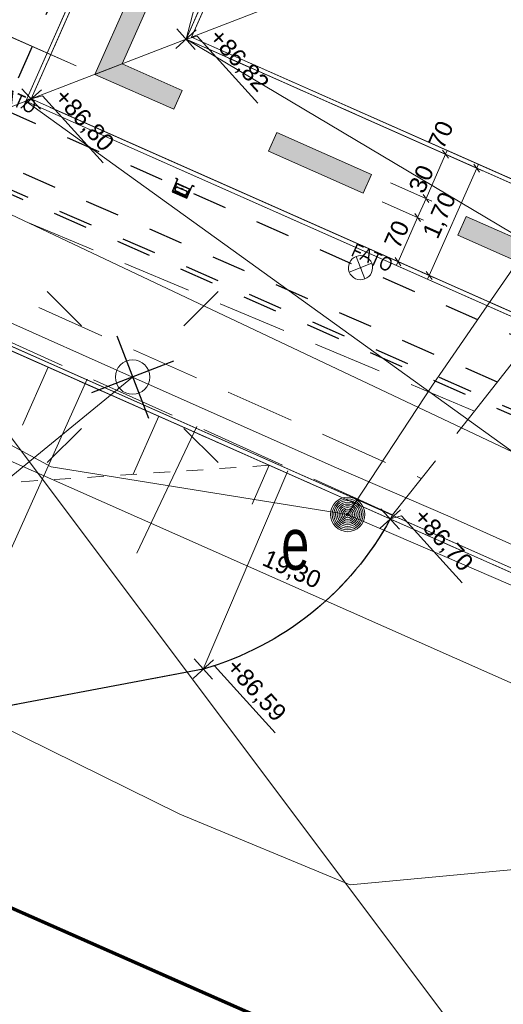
# Model space of a CAD drawing. Header units: metres. Extents: x -1013 to 1493500, y -5789517 to 1032.
# Tile 28 of 66: x -14 to -7, y -17 to -3. Entities that reach past the tile are written whole.
import ezdxf
from ezdxf.xclip import XClip

# ---------------------------------------------------------------- set-up
doc = ezdxf.new("R2010")
doc.units = ezdxf.units.M
doc.header["$MEASUREMENT"] = 0
doc.header["$XCLIPFRAME"] = 0
for name, pattern in [('2_BUBZ02', [1.75, 1.25, -0.5]), ('2_KTCR02', [1.5, 1, -0.5]), ('GUZ', [1, 0.5, -0.5]), ('Kropki i Kreski', [0.72, 0.36, -0.18, 0, -0.18]), ('Przerywana', [0.48, 0.24, -0.24])]:
    doc.linetypes.add(name, pattern=pattern)
for name, color, linetype, lineweight in [('130-Z Teren1', 7, 'Continuous', 13), ('130-Z Teren21', 37, 'Continuous', 5), ('130-Z Teren69', 41, 'Continuous', 13), ('130-Z Teren85', 1, 'Continuous', 25), ('130-Z Teren94', 9, 'Continuous', 13), ('310-W Oświetlenie1', 7, 'Continuous', 13), ('310-W Oświetlenie85', 1, 'Continuous', 25), ('450-K Belki21', 37, 'Continuous', 5), ('450-K Belki69', 41, 'Continuous', 13), ('703-L Płaszczyzny podejścia 2D3', 152, 'Continuous', 30), ('709-L Rzędne terenu25', 5, 'Continuous', 13), ('709-L Rzędne terenu85', 1, 'Continuous', 25), ('711-L Wymiary opisy1', 7, 'Continuous', 13), ('711-L Wymiary opisy85', 1, 'Continuous', 25), ('718-L Elementy do rozbiórki85', 1, 'Continuous', 25), ('720-L Oznakowanie lądowiska1', 7, 'Continuous', 13), ('720-L Oznakowanie lądowiska91', 255, 'Continuous', 13), ('720-L Oznakowanie lądowiska94', 9, 'Continuous', 13), ('798-L Zakres inwestycji9', 142, 'Continuous', 70), ('810-G Ogólne2', 4, 'Continuous', 20), ('ex_02_DXF_MZ_500_4_BUBZ_D_L_17', 9, 'Continuous', 18), ('ex_02_DXF_MZ_500_4_Dzialki7', 9, 'Continuous', 18), ('ex_02_DXF_MZ_500_4_KTCR_D_L_17', 9, 'Continuous', 18), ('ex_02_DXF_MZ_500_4_SUPE_D_L_31', 9, 'Continuous', 18), ('ex_02_DXF_MZ_500_4_SUPW_D_L_05', 9, 'Continuous', 18), ('ex_02_DXF_MZ_500_4_SUSM_D_T_07', 9, 'Continuous', 18), ('ex_02_DXF_MZ_500_4_SUSM_D_T_37', 9, 'Continuous', 18), ('ex_02_DXF_MZ_500_4_SUUE_D_T_97', 9, 'Continuous', 18), ('ex_02_DXF_MZ_500_4_SUUE_E_T_87', 9, 'Continuous', 18)]:
    doc.layers.add(name, color=color, linetype=linetype, lineweight=lineweight)
for name, color, linetype in [('700-L Mapa 1_100 dwg', 7, 'Continuous'), ('711-L Wymiary opisy', 7, 'Continuous'), ('EL-INST_EL', 1, 'GUZ'), ('EL-INST_TEL', 6, 'GUZ')]:
    doc.layers.add(name, color=color, linetype=linetype)
doc.layers.get('700-L Mapa 1_100 dwg').off()
doc.styles.add('STYL_AUTOMATYCZNY_2', font='Arial.ttf')
doc.styles.add('STYL_AUTOMATYCZNY_3', font='Arial Narrow.ttf')
doc.styles.add('STYL_AUTOMATYCZNY_4', font='Arial.ttf', dxfattribs={"width": 0.7})
doc.linetypes.add('Linia z krzyżyków', pattern='A,0,[1,88_A.L.03 Sytuacja 1_1001.Shx,S=0.015873,R=0,X=0,Y=0],-2,0', length=2)
doc.dimstyles.new('STYL_AUTOMATYCZNY__1', dxfattribs={"dimtxt": 0.25, "dimasz": 0.095, "dimexe": 0.18, "dimexo": 0.3, "dimgap": 0, "dimtad": 1, "dimzin": 0, "dimdsep": 46, "dimtxsty": 'STYL_AUTOMATYCZNY_2', "dimblk": 'ARROWHEAD_2', "dimblk1": 'ARROWHEAD_2', "dimblk2": 'ARROWHEAD_2', "dimcen": 0.09, "dimclrd": 7, "dimclre": 7, "dimclrt": 1, "dimazin": 0, "dimtfac": 1, "dimtdec": 4, "dimtmove": 0, "dimatfit": 3, "dimfxl": 1, "dimtolj": 1, "dimtzin": 0, "dimarcsym": 0})
doc.dimstyles.new('STYL_AUTOMATYCZNY__2', dxfattribs={"dimtxt": 0.35, "dimasz": 0.095, "dimexe": 0.18, "dimexo": 0.3, "dimgap": 0, "dimtad": 1, "dimzin": 0, "dimdsep": 46, "dimtxsty": 'STYL_AUTOMATYCZNY_2', "dimblk": 'ARROWHEAD_2', "dimblk1": 'ARROWHEAD_2', "dimblk2": 'ARROWHEAD_2', "dimcen": 0.09, "dimclrd": 7, "dimclre": 7, "dimclrt": 1, "dimazin": 0, "dimtfac": 1, "dimtdec": 4, "dimtmove": 0, "dimatfit": 3, "dimfxl": 1, "dimtolj": 1, "dimtzin": 0, "dimarcsym": 0})

# ---------------------------------------------------------------- blocks, each defined once
blk = doc.blocks.new('*D13')
at = {"layer": '711-L Wymiary opisy1', "color": 7, "linetype": 'Continuous', "lineweight": 13, "transparency": 16777216}
for p, q in [((-6.883, 25.249), (-6.968, 25.365)), ((-6.926, 25.307), (-20.416, -5.138)), ((-7.011, 25.345), (-5.07, 24.485)), ((-6.901, 25.363), (-6.926, 25.307)), ((-20.502, -5.1), (-18.561, -5.96)), ((-20.459, -5.079), (-20.374, -5.196)), ((-20.416, -5.138), (-20.441, -5.194))]:
    blk.add_line(p, q, dxfattribs=at)
at = {"layer": '711-L Wymiary opisy85', "color": 1, "lineweight": 25, "transparency": 16777216, "insert": (-13.891, 9.713), "char_height": 0.25, "attachment_point": 7, "rotation": 66.1008, "style": 'STYL_AUTOMATYCZNY_2'}
blk.add_mtext('\\A1;{\\pql;\\fArial|b0|i0|c238|p0;\\W1.000000;33,30}', dxfattribs=at)
blk = doc.blocks.new('ARROWHEAD_2')
at = {"color": 0, "linetype": 'Continuous', "lineweight": 0}
for p, q in [((0, 0), (-1, 0)), ((-0.38, -0.66), (0.38, 0.66))]:
    blk.add_line(p, q, dxfattribs=at)
blk = doc.blocks.new('*D14')
at = {"layer": '711-L Wymiary opisy1', "color": 7, "linetype": 'Continuous', "lineweight": 13, "transparency": 16777216}
for p, q in [((-6.56, 25.145), (-18.369, -1.506)), ((-6.646, 25.183), (-5.07, 24.485)), ((-6.517, 25.087), (-6.603, 25.203)), ((-6.535, 25.201), (-6.56, 25.145)), ((-18.455, -1.468), (-13.085, -3.847)), ((-18.327, -1.564), (-18.412, -1.447))]:
    blk.add_line(p, q, dxfattribs=at)
at = {"layer": '711-L Wymiary opisy85', "color": 1, "lineweight": 25, "transparency": 16777216, "insert": (-12.684, 11.448), "char_height": 0.25, "attachment_point": 7, "rotation": 66.1008, "style": 'STYL_AUTOMATYCZNY_2'}
blk.add_mtext('\\A1;{\\pql;\\fArial|b0|i0|c238|p0;\\W1.000000;29,15}', dxfattribs=at)
blk = doc.blocks.new('*D15')
at = {"layer": '711-L Wymiary opisy1', "color": 7, "linetype": 'Continuous', "lineweight": 13, "transparency": 16777216}
for p, q in [((-18.369, -1.506), (-20.051, -5.3)), ((-18.455, -1.468), (-13.085, -3.847)), ((-18.327, -1.564), (-18.412, -1.447)), ((-20.136, -5.262), (-18.561, -5.96)), ((-20.093, -5.241), (-20.008, -5.358)), ((-20.051, -5.3), (-20.076, -5.356))]:
    blk.add_line(p, q, dxfattribs=at)
at = {"layer": '711-L Wymiary opisy85', "color": 1, "lineweight": 25, "transparency": 16777216, "insert": (-19.391, -3.687), "char_height": 0.25, "attachment_point": 7, "rotation": 66.1008, "style": 'STYL_AUTOMATYCZNY_2'}
blk.add_mtext('\\A1;{\\pql;\\fArial|b0|i0|c238|p0;\\W1.000000;4,15}', dxfattribs=at)
blk = doc.blocks.new('*D18')
at = {"layer": '711-L Wymiary opisy1', "color": 7, "linetype": 'Continuous', "lineweight": 13, "transparency": 16777216}
for p, q in [((-15.978, 2.904), (-18.004, -1.668)), ((-15.936, 2.845), (-16.021, 2.962)), ((-18.004, -1.668), (-19.685, -5.462)), ((-18.089, -1.63), (-13.085, -3.847)), ((-17.961, -1.726), (-18.046, -1.609))]:
    blk.add_line(p, q, dxfattribs=at)
at = {"layer": '711-L Wymiary opisy85', "color": 1, "lineweight": 25, "transparency": 16777216, "insert": (-17.172, 0.333), "char_height": 0.25, "attachment_point": 7, "rotation": 66.1008, "style": 'STYL_AUTOMATYCZNY_2'}
blk.add_mtext('\\A1;{\\pql;\\fArial|b0|i0|c238|p0;\\W1.000000;5,00}', dxfattribs=at)
blk = doc.blocks.new('*D19')
at = {"layer": '711-L Wymiary opisy1', "color": 7, "linetype": 'Continuous', "lineweight": 13, "transparency": 16777216}
for p, q in [((-18.004, -1.668), (-19.685, -5.462)), ((-17.961, -1.726), (-18.046, -1.609)), ((-19.728, -5.403), (-19.643, -5.52)), ((-19.771, -5.424), (-18.561, -5.96)), ((-19.685, -5.462), (-19.71, -5.518))]:
    blk.add_line(p, q, dxfattribs=at)
at = {"layer": '711-L Wymiary opisy85', "color": 1, "lineweight": 25, "transparency": 16777216, "insert": (-19.025, -3.849), "char_height": 0.25, "attachment_point": 7, "rotation": 66.1008, "style": 'STYL_AUTOMATYCZNY_2'}
blk.add_mtext('\\A1;{\\pql;\\fArial|b0|i0|c238|p0;\\W1.000000;4,15}', dxfattribs=at)
blk = doc.blocks.new('*D20')
at = {"layer": '711-L Wymiary opisy1', "color": 7, "linetype": 'Continuous', "lineweight": 13, "transparency": 16777216}
for p, q in [((-18.916, -7.502), (-18.408, -6.356)), ((-18.82, -7.374), (-18.936, -7.459)), ((-18.934, -7.392), (-18.878, -7.417)), ((-18.878, -7.417), (-1.23, -15.237)), ((-1.171, -15.194), (-1.288, -15.279))]:
    blk.add_line(p, q, dxfattribs=at)
at = {"layer": '711-L Wymiary opisy85', "color": 1, "lineweight": 25, "transparency": 16777216, "insert": (-10.426, -11.107), "char_height": 0.25, "attachment_point": 7, "rotation": 336.1008, "style": 'STYL_AUTOMATYCZNY_2'}
blk.add_mtext('\\A1;{\\pql;\\fArial|b0|i0|c238|p0;\\W1.000000;19,30}', dxfattribs=at)
blk = doc.blocks.new('*D21')
at = {"layer": '711-L Wymiary opisy1', "color": 7, "linetype": 'Continuous', "lineweight": 13, "transparency": 16777216}
for p, q in [((-18.878, -7.417), (-1.23, -15.237)), ((-1.268, -15.323), (-0.76, -14.176)), ((0.561, -16.133), (1.069, -14.986)), ((-1.171, -15.194), (-1.288, -15.279)), ((-1.23, -15.237), (0.599, -16.047)), ((0.657, -16.005), (0.541, -16.09)), ((0.599, -16.047), (11.567, -20.907))]:
    blk.add_line(p, q, dxfattribs=at)
at = {"layer": '711-L Wymiary opisy85', "color": 1, "lineweight": 25, "transparency": 16777216, "insert": (-0.6, -15.461), "char_height": 0.25, "attachment_point": 7, "rotation": 336.1008, "style": 'STYL_AUTOMATYCZNY_2'}
blk.add_mtext('\\A1;{\\pql;\\fArial|b0|i0|c238|p0;\\W1.000000;2,00}', dxfattribs=at)
blk = doc.blocks.new('*D40')
at = {"layer": '711-L Wymiary opisy1', "color": 7, "linetype": 'Continuous', "lineweight": 13, "transparency": 16777216}
for p, q in [((-11.217, -3.581), (-7.647, -5.163)), ((-7.732, -5.125), (-8.016, -5.765)), ((-7.69, -5.184), (-7.775, -5.067)), ((-7.708, -5.069), (-7.732, -5.125)), ((-8.529, -5.538), (-7.93, -5.803)), ((-7.973, -5.824), (-8.058, -5.707))]:
    blk.add_line(p, q, dxfattribs=at)
at = {"layer": '711-L Wymiary opisy85', "color": 1, "lineweight": 25, "transparency": 16777216, "char_height": 0.25, "attachment_point": 7, "rotation": 66.1008, "style": 'STYL_AUTOMATYCZNY_2'}
for s, insert in [('\\A1;{\\pql;\\fArial|b0|i0|c238|p0;\\W1.000000;70}', (-7.763, -5.072)), ('\\A1;{\\pql;\\fArial|b0|i0|c238|p0;\\W1.000000;30}', (-8.047, -5.712))]:
    blk.add_mtext(s, dxfattribs=dict(at, insert=insert))
blk = doc.blocks.new('*D41')
at = {"layer": '711-L Wymiary opisy1', "color": 7, "linetype": 'Continuous', "lineweight": 13, "transparency": 16777216}
for p, q in [((-7.732, -5.125), (-8.016, -5.765)), ((-8.529, -5.538), (-7.93, -5.803)), ((-8.651, -5.812), (-8.052, -6.078)), ((-8.016, -5.765), (-8.137, -6.04)), ((-7.973, -5.824), (-8.058, -5.707)), ((-8.095, -6.098), (-8.18, -5.981))]:
    blk.add_line(p, q, dxfattribs=at)
blk = doc.blocks.new('*D42')
at = {"layer": '711-L Wymiary opisy1', "color": 7, "linetype": 'Continuous', "lineweight": 13, "transparency": 16777216}
for p, q in [((-13.46, -4.447), (-8.335, -6.718)), ((-8.651, -5.812), (-8.052, -6.078)), ((-8.016, -5.765), (-8.137, -6.04)), ((-8.095, -6.098), (-8.18, -5.981)), ((-8.137, -6.04), (-8.421, -6.68)), ((-8.464, -6.621), (-8.379, -6.738)), ((-8.421, -6.68), (-8.446, -6.735))]:
    blk.add_line(p, q, dxfattribs=at)
at = {"layer": '711-L Wymiary opisy85', "color": 1, "lineweight": 25, "transparency": 16777216, "insert": (-8.402, -6.514), "char_height": 0.25, "attachment_point": 7, "rotation": 66.1008, "style": 'STYL_AUTOMATYCZNY_2'}
blk.add_mtext('\\A1;{\\pql;\\fArial|b0|i0|c238|p0;\\W1.000000;70}', dxfattribs=at)
blk = doc.blocks.new('*D53')
at = {"layer": '711-L Wymiary opisy1', "color": 7, "linetype": 'Continuous', "lineweight": 13, "transparency": 16777216}
for p, q in [((-11.217, -3.581), (-7.196, -5.363)), ((-13.46, -4.447), (-7.885, -6.917)), ((-7.24, -5.383), (-7.325, -5.267)), ((-7.257, -5.269), (-7.282, -5.325)), ((-7.282, -5.325), (-7.971, -6.879)), ((-8.013, -6.821), (-7.928, -6.937)), ((-7.971, -6.879), (-7.996, -6.935))]:
    blk.add_line(p, q, dxfattribs=at)
at = {"layer": '711-L Wymiary opisy85', "color": 1, "lineweight": 25, "transparency": 16777216, "insert": (-7.807, -6.387), "char_height": 0.25, "attachment_point": 7, "rotation": 66.1008, "style": 'STYL_AUTOMATYCZNY_2'}
blk.add_mtext('\\A1;{\\pql;\\fArial|b0|i0|c238|p0;\\W1.000000;1,70}', dxfattribs=at)
blk = doc.blocks.new('*D58')
at = {"layer": '711-L Wymiary opisy1', "color": 7, "linetype": 'Continuous', "lineweight": 13, "transparency": 16777216}
for p, q in [((-4.913, 19.837), (-4.998, 19.953)), ((-4.931, 19.951), (-4.956, 19.895)), ((-4.956, 19.895), (-15.084, -2.962)), ((-5.041, 19.933), (-2.957, 19.009)), ((-15.17, -2.924), (-13.085, -3.847)), ((-15.126, -2.903), (-15.041, -3.02)), ((-15.084, -2.962), (-15.109, -3.017))]:
    blk.add_line(p, q, dxfattribs=at)
at = {"layer": '711-L Wymiary opisy85', "color": 1, "lineweight": 25, "transparency": 16777216, "insert": (-10.327, 7.946), "char_height": 0.35, "attachment_point": 7, "rotation": 66.1008, "style": 'STYL_AUTOMATYCZNY_2'}
blk.add_mtext('\\A1;{\\pql;\\fArial|b0|i0|c238|p0;\\W1.000000;25,00}', dxfattribs=at)
blk = doc.blocks.new('Rysunek_1_4', base_point=(-51.91, -72.413))
at = {"layer": 'ex_02_DXF_MZ_500_4_BUBZ_D_L_17', "color": 9, "linetype": '2_BUBZ02', "lineweight": 18}
blk.add_line((-8.501, -10.343), (-22.82, -3.876), dxfattribs=at)
at = {"layer": 'ex_02_DXF_MZ_500_4_BUBZ_D_L_17', "color": 9, "linetype": 'Continuous', "lineweight": 18}
for p, q in [((-12.923, -8.38), (-15.104, -13.233)), ((-12.923, -8.397), (-12.923, -8.38)), ((-11.334, -9.067), (-12.207, -10.896)), ((-10.018, -9.705), (-11.242, -12.576))]:
    blk.add_line(p, q, dxfattribs=at)
at = {"layer": 'ex_02_DXF_MZ_500_4_Dzialki7', "color": 9, "linetype": 'Continuous', "lineweight": 18}
blk.add_line((-30.9, 13.243), (13.78, -46.247), dxfattribs=at)
at = {"layer": 'ex_02_DXF_MZ_500_4_KTCR_D_L_17', "color": 9, "linetype": '2_KTCR02', "lineweight": 18}
for p, q in [((-7.312, -8.844), (-20.617, -3.226)), ((-21.84, -3.671), (-8.087, -9.816)), ((-7.312, -8.844), (-6.37, -7.638)), ((-8.501, -10.343), (-7.312, -8.844)), ((-14.932, -13.271), (-11.242, -12.576))]:
    blk.add_line(p, q, dxfattribs=at)
blk.add_arc((-12.493, -8.243), 4.51, 286.1057, 332.2514, dxfattribs=at)
at = {"layer": 'ex_02_DXF_MZ_500_4_SUPE_D_L_31', "color": 9, "linetype": 'Continuous', "lineweight": 18}
for p, q in [((-7.024, -7.162), (-4.42, -3.383)), ((-12.266, -8.349), (-22.258, -3.919)), ((-7.924, -8.469), (-7.024, -7.162)), ((-16.531, -11.839), (-12.266, -8.349)), ((-9.346, -9.649), (-12.266, -8.349)), ((-13.447, -9.648), (-15.715, -8.423)), ((-9.151, -10.337), (-7.924, -8.469)), ((-9.151, -10.337), (-13.447, -9.648)), ((-7.701, -10.357), (-9.346, -9.649)), ((-4.256, -12.453), (-9.151, -10.337)), ((-6.186, -11.037), (-7.701, -10.357)), ((-11.581, -14.675), (-15.124, -12.93)), ((-9.114, -15.698), (-11.581, -14.675)), ((-6.585, -15.46), (-9.114, -15.698))]:
    blk.add_line(p, q, dxfattribs=at)
at = {"layer": 'ex_02_DXF_MZ_500_4_SUPW_D_L_05', "color": 9, "linetype": 'Continuous', "lineweight": 18}
blk.add_line((1.45, -13.313), (-14.544, -5.755), dxfattribs=at)
at = {"layer": 'ex_02_DXF_MZ_500_4_SUSM_D_T_07', "color": 9, "linetype": 'Continuous', "lineweight": 18}
for p, q in [((-13.008, -7.607), (-13.503, -7.112)), ((-11.523, -7.607), (-11.028, -7.112)), ((-13.008, -9.092), (-13.503, -9.587)), ((-11.523, -9.092), (-11.028, -9.587))]:
    blk.add_line(p, q, dxfattribs=at)
at = {"layer": 'ex_02_DXF_MZ_500_4_SUSM_D_T_37', "color": 9, "linetype": 'Continuous', "lineweight": 18}
blk.add_circle((-12.266, -8.349), 0.25, dxfattribs=at)
at = {"layer": 'ex_02_DXF_MZ_500_4_SUUE_D_T_97', "color": 9, "linetype": 'Continuous', "lineweight": 18}
for radius in [0.25, 0.225, 0.2, 0.175, 0.15, 0.125, 0.1, 0.075, 0.05, 0.025, 0.00715]:
    blk.add_circle((-9.151, -10.337), radius, dxfattribs=at)
at = {"layer": 'ex_02_DXF_MZ_500_4_SUUE_E_T_87', "color": 9, "linetype": 'Continuous', "lineweight": 18, "insert": (-10.113, -10.769), "char_height": 0.75, "attachment_point": 4, "style": 'STYL_AUTOMATYCZNY_4'}
blk.add_mtext('\\A1;{\\pql;\\fArial|b0|i0|c238|p0;\\W0.700000;e}', dxfattribs=at)

msp = doc.modelspace()

# ---------------------------------------------------------------- hatches: boundary and pattern name
at = {"layer": '720-L Oznakowanie lądowiska91', "linetype": 'Continuous', "lineweight": 13}
for points in [[(-12.8108, -3.9687), (-11.668, -4.4751), (-11.5465, -4.2009), (-12.415, -3.816), (-12.0301, -2.9474), (-12.3044, -2.8259)], [(-8.9252, -5.6905), (-8.8037, -5.4162), (-10.1751, -4.8085), (-10.2966, -5.0828)], [(-6.1824, -6.9059), (-6.0717, -6.656), (-6.0609, -6.6316), (-6.2703, -6.5388), (-7.4323, -6.0239), (-7.5538, -6.2982)]]:
    msp.add_hatch(color=8, dxfattribs=at).paths.add_polyline_path(points)

# ---------------------------------------------------------------- linework, layer by layer
at = {"layer": '130-Z Teren1', "color": 7, "linetype": 'Continuous', "lineweight": 13, "flags": 128}
for points in [[(-13.8136, -4.3557), (-3.0696, 19.8905), (-4.765, 24.2841), (-18.2071, -6.0511)], [(-7.9816, 8.6574), (-3.039, 19.8113), (-2.1735, 17.5684), (-6.4273, 7.9687), (-2.7703, 6.3481), (-3.1754, 5.4339), (-3.5806, 4.5196), (-7.2376, 6.1401), (-11.4914, -3.4596), (-13.7344, -4.3251), (-8.7918, 6.8289)], [(-7.207, 6.061), (-11.4123, -3.429), (-6.2139, -1.4231), (-3.6049, 4.4648)], [(-11.4123, -3.429), (1.4178, -9.1144), (3.014, -5.5122), (-6.2139, -1.4231)], [(-13.7344, -4.3251), (-11.4914, -3.4596), (1.4484, -9.1935), (3.0689, -5.5365), (4.8974, -6.3467), (3.2769, -10.0038), (9.5365, -12.7776), (10.402, -15.0205), (2.5882, -11.558), (1.1905, -14.7122), (-0.638, -13.9019), (0.7597, -10.7478)], [(-13.8136, -4.3557), (0.6805, -10.7783), (-0.6686, -13.8228), (-18.2072, -6.0511)]]:
    msp.add_lwpolyline(points, close=True, dxfattribs=at)
at = {"layer": '130-Z Teren1', "color": 7, "linetype": 'Continuous', "lineweight": 13}
for points in [[(-13.4864, -8.2085), (-13.8585, -9.0482)], [(-11.8865, -8.9175), (-12.2586, -9.7572)], [(-10.2865, -9.6265), (-10.5355, -10.1884)]]:
    msp.add_lwpolyline(points, dxfattribs=at)
at = {"layer": '130-Z Teren1', "color": 7, "linetype": 'Przerywana', "lineweight": 13}
msp.add_lwpolyline([(-10.2865, -9.6265), (-20.1467, -10.28)], dxfattribs=at)
at = {"layer": '130-Z Teren21', "color": 37, "linetype": 'Continuous', "lineweight": 5}
for p, q in [((-13.8136, -4.3557), (-3.0696, 19.8905)), ((-13.7344, -4.3251), (-3.039, 19.8113)), ((-11.4914, -3.4596), (-7.2376, 6.1401)), ((-11.4123, -3.429), (-7.207, 6.061)), ((1.4484, -9.1935), (-11.4914, -3.4596)), ((1.4178, -9.1144), (-11.4123, -3.429)), ((0.6805, -10.7783), (-13.8136, -4.3557)), ((0.7597, -10.7478), (-13.7344, -4.3251))]:
    msp.add_line(p, q, dxfattribs=at)
at = {"layer": '130-Z Teren69', "color": 41, "linetype": 'Kropki i Kreski', "lineweight": 13}
for p, q in [((-13.7344, -4.3251), (-3.039, 19.8113)), ((-7.2376, 6.1401), (-11.4914, -3.4596)), ((1.4484, -9.1935), (-11.4914, -3.4596)), ((0.7597, -10.7478), (-13.7344, -4.3251))]:
    msp.add_line(p, q, dxfattribs=at)
at = {"layer": '130-Z Teren85', "color": 1, "linetype": 'Continuous', "lineweight": 25}
msp.add_lwpolyline([(-8.5337, -10.4032, -0.20016), (-11.2415, -12.576), (-14.9316, -13.2714), (-16.1697, -13.3471)], format="xyb", dxfattribs=at)
at = {"layer": '130-Z Teren94', "color": 9, "linetype": 'Continuous', "lineweight": 13}
for p, q in [((-8.7918, 6.8289), (-11.4914, -3.4596)), ((0.7597, -10.7478), (-11.4914, -3.4596)), ((-13.8136, -4.3557), (-0.6686, -13.8228))]:
    msp.add_line(p, q, dxfattribs=at)
at = {"layer": '310-W Oświetlenie1', "color": 7, "linetype": 'Continuous', "lineweight": 13}
for p, q in [((-8.9017, -6.9301), (-9.0277, -6.6036)), ((-9.1279, -6.8298), (-8.8014, -6.7038))]:
    msp.add_line(p, q, dxfattribs=at)
at = {"layer": '310-W Oświetlenie1', "color": 7, "linetype": 'Continuous', "lineweight": 13, "flags": 128}
msp.add_lwpolyline([(-8.8938, -6.6068, 1), (-9.0356, -6.9268, 1)], format="xyb", close=True, dxfattribs=at)
at = {"layer": '310-W Oświetlenie85', "color": 1, "linetype": 'Continuous', "lineweight": 25}
for p, q in [((-11.6375, -5.5394), (-11.6944, -5.6676)), ((-11.6824, -5.6507), (-11.6352, -5.5442)), ((-11.6244, -5.5452), (-11.6611, -5.628)), ((-11.658, -5.6293), (-11.6228, -5.5497)), ((-11.6405, -5.4708), (-11.6418, -5.4735)), ((-11.6418, -5.4735), (-11.6139, -5.4859)), ((-11.6099, -5.4844), (-11.6405, -5.4708)), ((-11.6139, -5.4859), (-11.6375, -5.5394)), ((-11.4254, -5.6334), (-11.6375, -5.5394)), ((-11.6375, -5.5394), (-11.6348, -5.5406)), ((-11.6352, -5.5442), (-11.6258, -5.5484)), ((-11.6348, -5.5406), (-11.6099, -5.4844)), ((-11.6228, -5.5497), (-11.5329, -5.5896)), ((-11.6944, -5.6676), (-11.4822, -5.7615)), ((-11.4781, -5.7523), (-11.6903, -5.6583)), ((-11.474, -5.743), (-11.6862, -5.6491)), ((-11.6611, -5.628), (-11.658, -5.6293)), ((-11.6471, -5.6065), (-11.6578, -5.6309)), ((-11.6578, -5.6309), (-11.6506, -5.6341)), ((-11.6506, -5.6341), (-11.6398, -5.6097)), ((-11.6489, -5.6348), (-11.6381, -5.6105)), ((-11.6398, -5.6097), (-11.6471, -5.6065)), ((-11.5756, -5.6858), (-11.642, -5.6564)), ((-11.5748, -5.6841), (-11.6413, -5.6546)), ((-11.6183, -5.6029), (-11.5519, -5.6323)), ((-11.6176, -5.6011), (-11.568, -5.6231)), ((-11.5756, -5.6858), (-11.5091, -5.7153)), ((-11.5748, -5.6841), (-11.5083, -5.7135)), ((-11.5649, -5.6219), (-11.563, -5.6176)), ((-11.5649, -5.6219), (-11.5649, -5.6219)), ((-11.563, -5.6176), (-11.5483, -5.6242)), ((-11.4854, -5.6618), (-11.5519, -5.6323)), ((-11.5335, -5.6307), (-11.5483, -5.6242)), ((-11.5354, -5.635), (-11.5335, -5.6307)), ((-11.5354, -5.635), (-11.5354, -5.635)), ((-11.4846, -5.66), (-11.5342, -5.6381)), ((-11.4431, -5.6294), (-11.5329, -5.5896)), ((-11.4886, -5.7059), (-11.4778, -5.6816)), ((-11.4868, -5.7067), (-11.476, -5.6823)), ((-11.4822, -5.7615), (-11.4254, -5.6334)), ((-11.4688, -5.6855), (-11.4796, -5.7099)), ((-11.4783, -5.7089), (-11.4431, -5.6294)), ((-11.4778, -5.7414), (-11.4306, -5.6349)), ((-11.476, -5.6823), (-11.4688, -5.6855)), ((-11.4386, -5.6275), (-11.4753, -5.7103)), ((-11.4306, -5.6349), (-11.44, -5.6307)), ((-11.4033, -5.5759), (-11.4282, -5.6321)), ((-11.4282, -5.6321), (-11.4254, -5.6334)), ((-11.4254, -5.6334), (-11.4017, -5.5799)), ((-11.3726, -5.5895), (-11.4033, -5.5759)), ((-11.4017, -5.5799), (-11.3738, -5.5922)), ((-11.3738, -5.5922), (-11.3726, -5.5895)), ((-11.4796, -5.7099), (-11.4868, -5.7067)), ((-11.4753, -5.7103), (-11.4783, -5.7089)), ((-8.9526, -6.7795), (-8.9526, -6.7795))]:
    msp.add_line(p, q, dxfattribs=at)
for centre, radius, start, end in [((-11.6352, -5.6409), 0.0169, 156.10077, 246.10077), ((-11.6352, -5.6409), 0.015, 156.10077, 246.10077), ((-11.6244, -5.6166), 0.0169, 66.10084, 156.10084), ((-11.6244, -5.6166), 0.015, 66.10084, 156.10084), ((-11.567, -5.621), 0.00234, 246.10084, 336.10084), ((-11.5333, -5.6359), 0.00234, 156.10077, 246.10077), ((-11.4915, -5.6755), 0.015, 336.10077, 66.10077), ((-11.4915, -5.6755), 0.0169, 336.10077, 66.10077), ((-11.5023, -5.6998), 0.0169, 246.10084, 336.10084), ((-11.5023, -5.6998), 0.015, 246.10084, 336.10084)]:
    msp.add_arc(centre, radius, start, end, dxfattribs=at)
for p in [(-11.6506, -5.6341), (-11.6489, -5.6348), (-11.6183, -5.6029), (-11.6176, -5.6011), (-11.4854, -5.6618), (-11.4846, -5.66), (-11.4886, -5.7059), (-11.4868, -5.7067)]:
    msp.add_point(p, dxfattribs=at)
at = {"layer": '450-K Belki21', "color": 37, "linetype": 'Continuous', "lineweight": 5}
for p, q in [((-18.2863, -6.0816), (-0.6929, -13.8776)), ((-18.2071, -6.0511), (-0.6686, -13.8228))]:
    msp.add_line(p, q, dxfattribs=at)
at = {"layer": '450-K Belki69', "color": 41, "linetype": 'Kropki i Kreski', "lineweight": 13}
msp.add_line((-18.2863, -6.0816), (-0.6929, -13.8776), dxfattribs=at)
at = {"layer": '703-L Płaszczyzny podejścia 2D3', "color": 152, "linetype": 'Continuous', "lineweight": 30}
msp.add_circle((8.2273, 10.355), 1021.6593, dxfattribs=at)
at = {"layer": '709-L Rzędne terenu25', "color": 5, "linetype": 'Continuous', "lineweight": 13}
for p, q in [((-11.6396, -3.5939), (-11.3433, -3.3252)), ((-11.6258, -3.3114), (-11.3571, -3.6078)), ((-11.4914, -3.4596), (-11.33, -3.4144)), ((-11.33, -3.4144), (-10.4512, -4.3835)), ((-13.8826, -4.4595), (-13.5863, -4.1908)), ((-13.8688, -4.177), (-13.6001, -4.4733)), ((-13.7344, -4.3251), (-13.5729, -4.2799)), ((-13.5729, -4.2799), (-12.6941, -5.249)), ((-8.668, -10.2551), (-8.3993, -10.5514)), ((-8.6818, -10.5376), (-8.3855, -10.2689)), ((-8.5337, -10.4032), (-8.3722, -10.358)), ((-8.3722, -10.358), (-7.4934, -11.3271)), ((-11.3897, -12.7103), (-11.0934, -12.4416)), ((-11.3759, -12.4278), (-11.1072, -12.7241)), ((-11.2415, -12.576), (-11.08, -12.5308)), ((-11.08, -12.5308), (-10.2012, -13.4999))]:
    msp.add_line(p, q, dxfattribs=at)
at = {"layer": '718-L Elementy do rozbiórki85', "color": 1, "linetype": 'Continuous', "lineweight": 25}
for p, q in [((-12.4947, -7.7554), (-12.0365, -8.9428)), ((-11.6719, -8.12), (-12.8593, -8.5782))]:
    msp.add_line(p, q, dxfattribs=at)
at = {"layer": '720-L Oznakowanie lądowiska1', "color": 7, "linetype": 'Continuous', "lineweight": 13, "flags": 128}
for points in [[(-12.8108, -3.9687), (-12.3044, -2.8259), (-12.0301, -2.9474), (-12.415, -3.816), (-11.5465, -4.2009), (-11.668, -4.4751)], [(-8.9252, -5.6905), (-8.8037, -5.4162), (-10.1751, -4.8085), (-10.2966, -5.0828)], [(-6.1824, -6.9059), (-6.0717, -6.656), (-6.0609, -6.6316), (-6.2703, -6.5388), (-7.4323, -6.0239), (-7.5538, -6.2982)]]:
    msp.add_lwpolyline(points, close=True, dxfattribs=at)
at = {"layer": '720-L Oznakowanie lądowiska94', "color": 9, "linetype": 'Continuous', "lineweight": 13}
msp.add_line((-12.8108, -3.9687), (-12.415, -3.816), dxfattribs=at)
at = {"layer": '798-L Zakres inwestycji9', "color": 142, "linetype": 'Linia z krzyżyków', "lineweight": 70}
msp.add_lwpolyline([(-11.8075, 31.551), (35.1463, 11.302), (17.379, -29.8973), (8.5903, -26.1071), (-4.6197, -20.1771), (-29.4088, -9.2634)], close=True, dxfattribs=at)
at = {"layer": '810-G Ogólne2', "color": 4, "linetype": 'Continuous', "lineweight": 20}
msp.add_lwpolyline([(-18.2863, -6.0816), (-4.7955, 24.3632), (25.6493, 10.8724), (12.1585, -19.5724)], close=True, dxfattribs=at)
at = {"layer": 'EL-INST_EL', "linetype": 'GUZ'}
for p, q in [((-3.1918, 20.2072), (-14.1269, -4.4766)), ((-16.9879, -4.3435), (-0.7699, -11.4426)), ((-14.1269, -4.4766), (10.5548, -15.4163))]:
    msp.add_line(p, q, dxfattribs=at)
at = {"layer": 'EL-INST_EL'}
msp.add_line((-0.5738, -11.2427), (-16.5915, -4.1982), dxfattribs=at)
at = {"layer": 'EL-INST_TEL', "linetype": 'GUZ'}
msp.add_line((-17.0613, -4.3689), (-0.8734, -11.493), dxfattribs=at)

# ---------------------------------------------------------------- block references
at = {"layer": '700-L Mapa 1_100 dwg', "color": 52, "linetype": 'Continuous', "lineweight": 25}
ref = msp.add_blockref('Rysunek_1_4', (-51.9097, -72.4133), dxfattribs=at)
XClip(ref).set_block_clipping_path([(-454.4097296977, -337.82710067), (350.5902703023, 193.0005136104)])

# ---------------------------------------------------------------- texts
at = {"layer": '310-W Oświetlenie1', "color": 7, "lineweight": 13, "char_height": 0.2, "attachment_point": 4, "rotation": 336.10081, "style": 'STYL_AUTOMATYCZNY_3'}
for insert in [(-14.2396, -4.2094), (-9.074, -6.4984)]:
    msp.add_mtext('\\A1;{\\pql;\\fArial Narrow|b0|i0|c238|p0;\\W1.000000;FATO}', dxfattribs=dict(at, insert=insert))
at = {"layer": '709-L Rzędne terenu85', "color": 1, "lineweight": 25, "char_height": 0.25, "attachment_point": 7, "rotation": 312.20162, "style": 'STYL_AUTOMATYCZNY_2'}
for s, insert in [('\\A1;{\\pql;\\fArial|b0|i0|c238|p0;\\W1.000000;+86,82}', (-11.2089, -3.4734)), ('\\A1;{\\pql;\\fArial|b0|i0|c238|p0;\\W1.000000;+86,80}', (-13.4519, -4.3389)), ('\\A1;{\\pql;\\fArial|b0|i0|c238|p0;\\W1.000000;+86,70}', (-8.2512, -10.417)), ('\\A1;{\\pql;\\fArial|b0|i0|c238|p0;\\W1.000000;+86,59}', (-10.959, -12.5898))]:
    msp.add_mtext(s, dxfattribs=dict(at, insert=insert))

# ---------------------------------------------------------------- dimensions: what is measured, and where the dimension line sits
at = {"layer": '711-L Wymiary opisy', "color": 7, "linetype": 'Continuous', "lineweight": 13}
for base, p1, p2, angle, dimstyle, picture, middle, turn in [((-20.4165, -5.1377), (-4.7955, 24.3632), (-18.2863, -6.0816), 246.10081, 'STYL_AUTOMATYCZNY__1', '*D13', (-13.8352, 10.1463), 66.10081), ((-18.3695, -1.5056), (-4.7955, 24.3632), (-12.8108, -3.9687), 246.10081, 'STYL_AUTOMATYCZNY__1', '*D14', (-12.6289, 11.8813), 66.10081), ((-15.0839, -2.9615), (-2.6826, 18.8878), (-12.8108, -3.9687), 246.10081, 'STYL_AUTOMATYCZNY__2', '*D58', (-10.2495, 8.5529), 66.10081), ((-18.0038, -1.6676), (-6.2139, -1.4231), (-12.8108, -3.9687), 246.10081, 'STYL_AUTOMATYCZNY__1', '*D18', (-17.155, 0.6798), 66.10081), ((-20.0508, -5.2997), (-12.8108, -3.9687), (-18.2863, -6.0816), 246.10081, 'STYL_AUTOMATYCZNY__1', '*D15', (-19.3742, -3.3409), 66.10081), ((-19.6851, -5.4618), (-12.8108, -3.9687), (-18.2863, -6.0816), 246.10081, 'STYL_AUTOMATYCZNY__1', '*D19', (-19.0085, -3.503), 66.10081), ((-7.9708, -6.8791), (-11.4914, -3.4596), (-13.7344, -4.3251), 246.10081, 'STYL_AUTOMATYCZNY__1', '*D53', (-7.7905, -6.0402), 66.10081), ((-8.0159, -5.7653), (-11.4914, -3.4596), (-8.8037, -5.4162), 246.10081, 'STYL_AUTOMATYCZNY__1', '*D40', (-7.8006, -4.8475), 66.10081), ((-8.4211, -6.6796), (-8.9252, -5.6905), (-13.7344, -4.3251), 246.10081, 'STYL_AUTOMATYCZNY__1', '*D42', (-8.4394, -6.2891), 66.10081), ((-8.1375, -6.0396), (-8.8037, -5.4162), (-8.9252, -5.6905), 246.10081, 'STYL_AUTOMATYCZNY__1', '*D41', (-8.0842, -5.4874), 66.10081), ((-1.2296, -15.2369), (-18.2863, -6.0816), (-0.638, -13.9019), 336.10081, 'STYL_AUTOMATYCZNY__1', '*D20', (-9.9921, -11.1626), 336.10081), ((0.5989, -16.0471), (-0.638, -13.9019), (1.1905, -14.7122), 336.10081, 'STYL_AUTOMATYCZNY__1', '*D21', (-0.2536, -15.4779), 336.10081)]:
    dim = msp.add_linear_dim(base=base, p1=p1, p2=p2, angle=angle, dimstyle=dimstyle, dxfattribs=at)
    dim.commit()
    dim.dimension.update_dxf_attribs({"geometry": picture, "text_midpoint": middle, "dimtype": 160, "text_rotation": turn})

doc.saveas('drawing.dxf')
